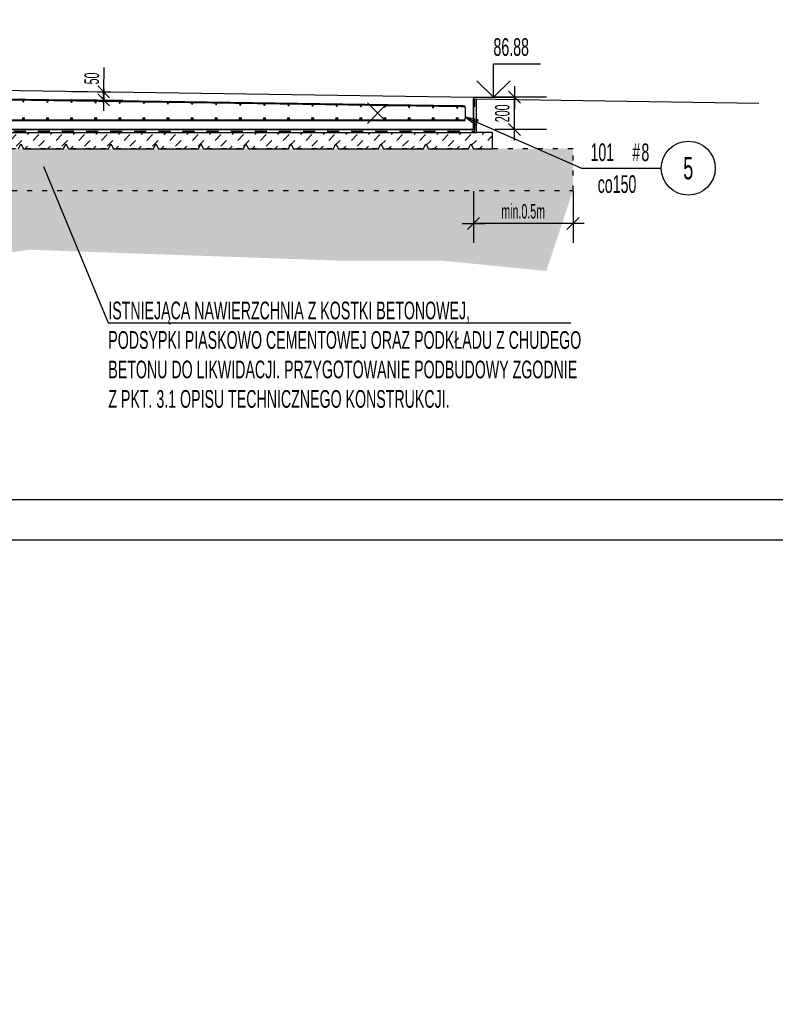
# Model space of a CAD drawing. Header units: millimetres. Extents: x 111214 to 141862, y 72904 to 96791.
# Tile 5 of 11: x 126841 to 131543, y 72904 to 79027. Entities that reach past the tile are written whole.
import ezdxf
from ezdxf import colors
from ezdxf.entities.mleader import LeaderData, LeaderLine
from ezdxf.enums import TextEntityAlignment as Align
from ezdxf.math import Vec2, Vec3

# ---------------------------------------------------------------- set-up
doc = ezdxf.new("R2010")
doc.units = ezdxf.units.MM
doc.header["$LTSCALE"] = 500
doc.header["$MEASUREMENT"] = 0
doc.linetypes.add('DEMO2', pattern=[0.1875, 0.0625, -0.125])
doc.linetypes.add('IZD', pattern=[0.3, 0.15, -0.15])
for name, color, linetype in [('BA_iwc', 1, 'Continuous'), ('BA_iwp', 3, 'IZD'), ('BA_kot', 7, 'Continuous'), ('BA_odn', 1, 'Continuous'), ('BA_prs', 2, 'Continuous'), ('BA_ram', 2, 'Continuous'), ('BA_szr', 1, 'Continuous'), ('BA_wis', 2, 'Continuous'), ('BA_wym', 1, 'Continuous'), ('BZ_odn', 1, 'Continuous'), ('BZ_opi2', 4, 'Continuous'), ('BZ_opi4', 53, 'Continuous'), ('BZ_P_prz', 4, 'Continuous'), ('BZ_P_wid', 3, 'Continuous'), ('BZ_sym', 7, 'Continuous'), ('K_obrys stropu', 152, 'Continuous')]:
    doc.layers.add(name, color=color, linetype=linetype)
doc.styles.add('BIKTBG', font='txt', dxfattribs={"width": 0.85})
doc.styles.add('BIKTS', font='bikromsw.shx', dxfattribs={"width": 0.6})
doc.styles.add('BIKWYM', font='bikromsw.shx', dxfattribs={"width": 0.55})
doc.dimstyles.new('BA_KR_50_mm', dxfattribs={"dimscale": 5, "dimtxt": 18, "dimasz": 1.2, "dimexe": 24, "dimexo": 0, "dimgap": 6, "dimtad": 1, "dimdec": 1, "dimrnd": 0.5, "dimzin": 9, "dimdsep": 46, "dimtxsty": 'BIKWYM', "dimblk": 'WYM-KR', "dimcen": 0, "dimdle": 20, "dimclrd": 256, "dimclre": 256, "dimclrt": 7, "dimadec": 0, "dimazin": 0, "dimtfac": 0.033333, "dimtdec": 1, "dimtmove": 0, "dimatfit": 3, "dimldrblk": 'WYM-KR', "dimfxl": 1, "dimtvp": 0.8, "dimtolj": 1, "dimarcsym": 0})
doc.dimstyles.new('BA_ST_50_mm', dxfattribs={"dimscale": 5, "dimtxt": 18, "dimasz": 1.2, "dimexe": 24, "dimexo": 0, "dimgap": 0, "dimtad": 0, "dimdec": 1, "dimrnd": 0.5, "dimdsep": 46, "dimtxsty": 'BIKWYM', "dimblk": 'WYM-ST', "dimcen": 0, "dimdle": 20, "dimclrd": 256, "dimclre": 256, "dimclrt": 7, "dimadec": 0, "dimazin": 0, "dimtfac": 0.033333, "dimtdec": 1, "dimtix": 1, "dimtmove": 2, "dimatfit": 3, "dimldrblk": 'WYM-ST', "dimfxl": 1, "dimtvp": 0.8, "dimtolj": 1, "dimtzin": 0, "dimarcsym": 0})

# ---------------------------------------------------------------- blocks, each defined once
blk = doc.blocks.new('*U6609')
at = {"layer": 'BA_ram', "color": 1}
blk.add_lwpolyline([(0, 0), (0, 420), (594, 420), (594, 0)], close=True, dxfattribs=at)
at = {"layer": 'BA_ram'}
blk.add_lwpolyline([(20, 5), (20, 415), (589, 415), (589, 5)], close=True, dxfattribs=at)
for tag, height, p in [('TYTUL', 10, (21.33, -10.84)), ('SKALA', 5, (47.88, -22.75)), ('JEDNOSTKA', 5, (56.5, -30.22))]:
    blk.add_attdef(tag, text='', height=height).set_placement(p, align=Align.MIDDLE_LEFT)
blk = doc.blocks.new('WYM-KR')
at = {"linetype": 'ByBlock'}
blk.add_line((11.52, 0), (-11.52, 0), dxfattribs=at)
at = {"color": 7, "linetype": 'ByBlock'}
blk.add_line((6.24, 6.24), (-6.24, -6.24), dxfattribs=at)
blk = doc.blocks.new('*D6632')
at = {"layer": 'BA_wym', "lineweight": -2}
for p, q in [((130119.2, 78544.6), (129799.2, 78544.6)), ((129919.2, 78350.7), (129919.2, 78538.6)), ((130119.2, 78344.7), (129799.2, 78344.7))]:
    blk.add_line(p, q, dxfattribs=at)
at = {"layer": 'Defpoints', "color": 0}
for p in [(129919.2, 78544.6), (130119.2, 78544.6), (130119.2, 78344.7)]:
    blk.add_point(p, dxfattribs=at)
at = {"layer": 'BA_wym', "linetype": 'ByBlock', "lineweight": -2, "xscale": 6, "yscale": 6, "zscale": 6}
for p, rotation in [((129919.2, 78544.6), 90), ((129919.2, 78344.7), 270)]:
    blk.add_blockref('WYM-KR', p, dxfattribs=dict(at, rotation=rotation))
at = {"layer": 'BA_wym', "color": 7, "insert": (129844.2, 78444.7), "char_height": 90, "attachment_point": 5, "rotation": 90, "style": 'BIKWYM'}
blk.add_mtext('\\A1;200', dxfattribs=at)
blk = doc.blocks.new('*U6637')
for p, q in [((0, 4.17), (5.85, 4.17)), ((0, 0), (0, 4.17))]:
    blk.add_line(p, q)
at = {"color": 1}
blk.add_line((-2.5, 0), (2.5, 0), dxfattribs=at)
blk.add_lwpolyline([(-2.06, 2.06), (0, 0), (2.06, 2.06)])
at = {"style": 'BIKTS', "width": 0.8}
blk.add_attdef('POZIOM', text='', height=2.5, dxfattribs=at).set_placement((0, 6.25), align=Align.MIDDLE_LEFT)
blk = doc.blocks.new('_None')
blk = doc.blocks.new('PRET3')
blk.add_hatch(color=0).paths.add_polyline_path([(0.5, 0, 1), (-0.5, 0, 1)])
at = {"color": 0}
blk.add_circle((0, 0), 0.5, dxfattribs=at)
blk = doc.blocks.new('BIK_ZB_1kpr_R')
blk.add_line((0, 0), (1, 1))
blk = doc.blocks.new('BIK_ZB_1kpr_L')
blk.add_line((0, 0), (-1, 1))
blk = doc.blocks.new('WYM-ST')
blk.add_hatch(color=256).paths.add_polyline_path([(-13, 2.9), (0, 0), (-13, -2.9)])
blk.add_lwpolyline([(0, 0), (-13, 2.9), (-13, -2.9), (0, 0)])
blk = doc.blocks.new('bik_BlkOpPretU', base_point=(130337.5, 78103.8))
blk = doc.blocks.new('*D6729')
at = {"layer": 'BA_wym', "lineweight": -2}
for p, q in [((129663.8, 77960), (129663.8, 77640)), ((130283.8, 77960), (130283.8, 77640)), ((130277.8, 77760), (129669.8, 77760))]:
    blk.add_line(p, q, dxfattribs=at)
at = {"layer": 'Defpoints', "color": 0}
for p in [(129663.8, 77960), (130283.8, 77960), (129663.8, 77760)]:
    blk.add_point(p, dxfattribs=at)
at = {"layer": 'BA_wym', "linetype": 'ByBlock', "lineweight": -2, "xscale": 6, "yscale": 6, "zscale": 6, "rotation": 180}
blk.add_blockref('WYM-KR', (129663.8, 77760), dxfattribs=at)
at = {"layer": 'BA_wym', "linetype": 'ByBlock', "lineweight": -2, "xscale": 6, "yscale": 6, "zscale": 6}
blk.add_blockref('WYM-KR', (130283.8, 77760), dxfattribs=at)
at = {"layer": 'BA_wym', "color": 7, "insert": (129973.8, 77835), "char_height": 90, "attachment_point": 5, "style": 'BIKWYM'}
blk.add_mtext('\\A1;\\A1;min.0.5m', dxfattribs=at)
blk = doc.blocks.new('*D6733')
at = {"layer": 'BA_wym', "lineweight": -2}
for p, q in [((127363.9, 78584.5), (127366, 78730.6)), ((127163.8, 78581.5), (127483.8, 78576.8)), ((127363.1, 78528.5), (127363.8, 78578.5)), ((127163.1, 78531.5), (127483, 78526.8)), ((127363, 78522.5), (127362.9, 78516.5))]:
    blk.add_line(p, q, dxfattribs=at)
at = {"layer": 'Defpoints', "color": 0}
for p in [(127163.8, 78581.5), (127363.8, 78578.5), (127163.1, 78531.5)]:
    blk.add_point(p, dxfattribs=at)
at = {"layer": 'BA_wym', "linetype": 'ByBlock', "lineweight": -2, "xscale": 6, "yscale": 6, "zscale": 6}
for p, rotation in [((127363.8, 78578.5), 269.1559032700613), ((127363.1, 78528.5), 89.15590327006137)]:
    blk.add_blockref('WYM-KR', p, dxfattribs=dict(at, rotation=rotation))
at = {"layer": 'BA_wym', "color": 7, "insert": (127290, 78661.7), "char_height": 90, "attachment_point": 5, "rotation": 89.1559, "style": 'BIKWYM'}
blk.add_mtext('\\A1;50', dxfattribs=at)

msp = doc.modelspace()

# ---------------------------------------------------------------- hatches: boundary and pattern name
at = {"layer": 'BA_szr', "transparency": 33554687}
h = msp.add_hatch(dxfattribs=at)
h.set_pattern_fill('bik_beton', color=256, scale=500, angle=45, pattern_type=2)
h.set_pattern_definition([(45, (0, 0), (-35.355339, 35.355339), [50, -50])])
h.paths.add_polyline_path([(114643.82, 78324.58), (114543.82, 78324.58), (114543.82, 78224.58), (114793.82, 78224.58), (114808.82, 78254.58), (114823.82, 78224.58), (115073.82, 78224.58), (115088.82, 78254.58), (115103.82, 78224.58), (115353.82, 78224.58), (115368.82, 78254.58), (115383.82, 78224.58), (115633.82, 78224.58), (115648.82, 78254.58), (115663.82, 78224.58), (115913.82, 78224.58), (115928.82, 78254.58), (115943.82, 78224.58), (116193.82, 78224.58), (116208.82, 78254.58), (116223.82, 78224.58), (116473.82, 78224.58), (116488.82, 78254.58), (116503.82, 78224.58), (116753.82, 78224.58), (116768.82, 78254.58), (116783.82, 78224.58), (117033.82, 78224.58), (117048.82, 78254.58), (117063.82, 78224.58), (117313.82, 78224.58), (117328.82, 78254.58), (117343.82, 78224.58), (117593.82, 78224.58), (117608.82, 78254.58), (117623.82, 78224.58), (117873.82, 78224.58), (117888.82, 78254.58), (117903.82, 78224.58), (118153.82, 78224.58), (118168.82, 78254.58), (118183.82, 78224.58), (118433.82, 78224.58), (118448.82, 78254.58), (118463.82, 78224.58), (118713.82, 78224.58), (118728.82, 78254.58), (118743.82, 78224.58), (118993.82, 78224.58), (119008.82, 78254.58), (119023.82, 78224.58), (119273.82, 78224.58), (119288.82, 78254.58), (119303.82, 78224.58), (119553.82, 78224.58), (119568.82, 78254.58), (119583.82, 78224.58), (119833.82, 78224.58), (119848.82, 78254.58), (119863.82, 78224.58), (120113.82, 78224.58), (120128.82, 78254.58), (120143.82, 78224.58), (120393.82, 78224.58), (120408.82, 78254.58), (120423.82, 78224.58), (120673.82, 78224.58), (120688.82, 78254.58), (120703.82, 78224.58), (120953.82, 78224.58), (120968.82, 78254.58), (120983.82, 78224.58), (121233.82, 78224.58), (121248.82, 78254.58), (121263.82, 78224.58), (121513.82, 78224.58), (121528.82, 78254.58), (121543.82, 78224.58), (121793.82, 78224.58), (121808.82, 78254.58), (121823.82, 78224.58), (122073.82, 78224.58), (122088.82, 78254.58), (122103.82, 78224.58), (122353.82, 78224.58), (122368.82, 78254.58), (122383.82, 78224.58), (122633.82, 78224.58), (122648.82, 78254.58), (122663.82, 78224.58), (122913.82, 78224.58), (122928.82, 78254.58), (122943.82, 78224.58), (123193.82, 78224.58), (123208.82, 78254.58), (123223.82, 78224.58), (123473.82, 78224.58), (123488.82, 78254.58), (123503.82, 78224.58), (123753.82, 78224.58), (123768.82, 78254.58), (123783.82, 78224.58), (124033.82, 78224.58), (124048.82, 78254.58), (124063.82, 78224.58), (124313.82, 78224.58), (124328.82, 78254.58), (124343.82, 78224.58), (124593.82, 78224.58), (124608.82, 78254.58), (124623.82, 78224.58), (124873.82, 78224.58), (124888.82, 78254.58), (124903.82, 78224.58), (125153.82, 78224.58), (125168.82, 78254.58), (125183.82, 78224.58), (125433.82, 78224.58), (125448.82, 78254.58), (125463.82, 78224.58), (125713.82, 78224.58), (125728.82, 78254.58), (125743.82, 78224.58), (125993.82, 78224.58), (126008.82, 78254.58), (126023.82, 78224.58), (126273.82, 78224.58), (126288.82, 78254.58), (126303.82, 78224.58), (126553.82, 78224.58), (126568.82, 78254.58), (126583.82, 78224.58), (126833.82, 78224.58), (126848.82, 78254.58), (126863.82, 78224.58), (127113.82, 78224.58), (127128.82, 78254.58), (127143.82, 78224.58), (127393.82, 78224.58), (127408.82, 78254.58), (127423.82, 78224.58), (127673.82, 78224.58), (127688.82, 78254.58), (127703.82, 78224.58), (127953.82, 78224.58), (127968.82, 78254.58), (127983.82, 78224.58), (128233.82, 78224.58), (128248.82, 78254.58), (128263.82, 78224.58), (128513.82, 78224.58), (128528.82, 78254.58), (128543.82, 78224.58), (128793.82, 78224.58), (128808.82, 78254.58), (128823.82, 78224.58), (129073.82, 78224.58), (129088.82, 78254.58), (129103.82, 78224.58), (129353.82, 78224.58), (129368.82, 78254.58), (129383.82, 78224.58), (129633.82, 78224.58), (129648.82, 78254.58), (129663.82, 78224.58), (129783.82, 78224.58), (129783.82, 78324.58), (129683.82, 78324.63)])
h.paths.add_polyline_path([(129683.82, 78324.63), (123485.87, 78324.61), (123485.87, 78248.68), (123488.82, 78254.58), (123503.82, 78224.58), (123753.82, 78224.58), (123768.82, 78254.58), (123783.82, 78224.58), (124033.82, 78224.58), (124048.82, 78254.58), (124063.82, 78224.58), (124313.82, 78224.58), (124328.82, 78254.58), (124343.82, 78224.58), (124593.82, 78224.58), (124608.82, 78254.58), (124623.82, 78224.58), (124873.82, 78224.58), (124888.82, 78254.58), (124903.82, 78224.58), (125153.82, 78224.58), (125168.82, 78254.58), (125183.82, 78224.58), (125433.82, 78224.58), (125448.82, 78254.58), (125463.82, 78224.58), (125713.82, 78224.58), (125728.82, 78254.58), (125743.82, 78224.58), (125993.82, 78224.58), (126008.82, 78254.58), (126023.82, 78224.58), (126273.82, 78224.58), (126288.82, 78254.58), (126303.82, 78224.58), (126553.82, 78224.58), (126568.82, 78254.58), (126583.82, 78224.58), (126833.82, 78224.58), (126848.82, 78254.58), (126863.82, 78224.58), (127113.82, 78224.58), (127128.82, 78254.58), (127143.82, 78224.58), (127393.82, 78224.58), (127408.82, 78254.58), (127423.82, 78224.58), (127673.82, 78224.58), (127688.82, 78254.58), (127703.82, 78224.58), (127953.82, 78224.58), (127968.82, 78254.58), (127983.82, 78224.58), (128233.82, 78224.58), (128248.82, 78254.58), (128263.82, 78224.58), (128513.82, 78224.58), (128528.82, 78254.58), (128543.82, 78224.58), (128793.82, 78224.58), (128808.82, 78254.58), (128823.82, 78224.58), (129073.82, 78224.58), (129088.82, 78254.58), (129103.82, 78224.58), (129353.82, 78224.58), (129368.82, 78254.58), (129383.82, 78224.58), (129633.82, 78224.58), (129648.82, 78254.58), (129663.82, 78224.58), (129783.82, 78224.58), (129783.82, 78324.58), (129683.82, 78324.58)], is_closed=False)
h.paths.add_polyline_path([(123485.87, 78248.68), (123485.87, 78324.61), (121630.39, 78324.61), (121610.33, 78324.61), (121610.33, 78224.58), (121793.82, 78224.58), (121808.82, 78254.58), (121823.82, 78224.58), (122073.82, 78224.58), (122088.82, 78254.58), (122103.82, 78224.58), (122353.82, 78224.58), (122368.82, 78254.58), (122383.82, 78224.58), (122633.82, 78224.58), (122648.82, 78254.58), (122663.82, 78224.58), (122913.82, 78224.58), (122928.82, 78254.58), (122943.82, 78224.58), (123193.82, 78224.58), (123208.82, 78254.58), (123223.82, 78224.58), (123473.82, 78224.58)], flags=16)
h = msp.add_hatch(dxfattribs=at)
h.set_pattern_fill('bik_beton', color=256, scale=500, angle=45, pattern_type=2)
h.set_pattern_definition([(45, (0, 0), (-35.355339, 35.355339), [50, -50])])
h.paths.add_polyline_path([(123753.82, 78224.58), (123768.82, 78254.58), (123783.82, 78224.58), (124033.82, 78224.58), (124048.82, 78254.58), (124063.82, 78224.58), (124313.82, 78224.58), (124328.82, 78254.58), (124343.82, 78224.58), (124593.82, 78224.58), (124608.82, 78254.58), (124623.82, 78224.58), (124873.82, 78224.58), (124888.82, 78254.58), (124903.82, 78224.58), (125153.82, 78224.58), (125168.82, 78254.58), (125183.82, 78224.58), (125433.82, 78224.58), (125448.82, 78254.58), (125463.82, 78224.58), (125713.82, 78224.58), (125728.82, 78254.58), (125743.82, 78224.58), (125993.82, 78224.58), (126008.82, 78254.58), (126023.82, 78224.58), (126273.82, 78224.58), (126288.82, 78254.58), (126303.82, 78224.58), (126553.82, 78224.58), (126568.82, 78254.58), (126583.82, 78224.58), (126833.82, 78224.58), (126848.82, 78254.58), (126863.82, 78224.58), (127113.82, 78224.58), (127128.82, 78254.58), (127143.82, 78224.58), (127393.82, 78224.58), (127408.82, 78254.58), (127423.82, 78224.58), (127673.82, 78224.58), (127688.82, 78254.58), (127703.82, 78224.58), (127953.82, 78224.58), (127968.82, 78254.58), (127983.82, 78224.58), (128233.82, 78224.58), (128248.82, 78254.58), (128263.82, 78224.58), (128513.82, 78224.58), (128528.82, 78254.58), (128543.82, 78224.58), (128793.82, 78224.58), (128808.82, 78254.58), (128823.82, 78224.58), (129073.82, 78224.58), (129088.82, 78254.58), (129103.82, 78224.58), (129353.82, 78224.58), (129368.82, 78254.58), (129383.82, 78224.58), (129633.82, 78224.58), (129648.82, 78254.58), (129663.82, 78224.58), (129783.82, 78224.58), (129783.82, 78324.58), (129683.82, 78324.63), (123485.87, 78324.61), (123485.87, 78248.68), (123488.82, 78254.58), (123503.82, 78224.58), (123753.82, 78224.58)], is_closed=False)
h = msp.add_hatch(dxfattribs=at)
h.set_pattern_fill('bik_grunt_pospolka', color=256, scale=10, pattern_type=2)
h.set_pattern_definition([(50, (0, 0), (215.1785, -18.82537), [22.5, -247.5]), (355, (0, 0), (-41.62544, 225.6576), [18, -198]), (100.451, (17.93, -1.57), (173.55417, 206.83103), [19.1221, -210.343]), (46.1842, (0, 60), (320.1723, -49.65535), [33.75, -371.25]), (96.6356, (26.68, 55.86), (280.3993, 292.235), [28.6831, -315.514]), (351.184, (0, 60), (280.3992, 292.2351), [27, -297]), (21, (30, 45), (179.07263, -120.78564), [22.5, -247.5]), (326, (30, 45), (72.99454, 217.545), [18, -198]), (71.4514, (44.92, 34.93), (252.0669, 96.75952), [19.1221, -210.343]), (37.5, (0, 0), (3.647957, 99.868156), [0, -195.6, 0, -201, 0, -198.75]), (7.5, (0, 0), (78.92086, 118.32351), [0, -114.6, 0, -191.1, 0, -75.75]), (-32.5, (-66.9, 0), (160.14673, -6.76646), [0, -75, 0, -234, 0, -310.5]), (-42.5, (-96.9, 0), (174.95585, 30.0315), [0, -97.5, 0, -155.4, 0, -220.5])])
h.paths.add_polyline_path([(114043.82, 77964.66), (130283.82, 77964.66), (130283.82, 78224.58), (114043.82, 78224.58)])
h = msp.add_hatch(dxfattribs=at)
h.set_pattern_fill('bik_grunt_piasek', color=256, scale=10, pattern_type=2)
h.set_pattern_definition([(37.5, (0, -259.92), (-1.87578, 57.802867), [0, -45.6, 0, -51, 0, -48.8]), (7.5, (0, -259.92), (53.10452, 84.655773), [0, -24.6, 0, -41.1, 0, -15.8]), (327.5, (-37, -259.92), (93.422569, 0.170846), [0, -15, 0, -54, 0, -70.5]), (317.5, (-37, -259.92), (90.182324, 26.33162), [0, -7.5, 0, -35.4, 0, -40.5])])
h.paths.add_polyline_path([(129783.82, 77964.66), (129663.82, 77964.66), (129648.82, 77994.66), (129633.82, 77964.66), (129383.82, 77964.66), (129368.82, 77994.66), (129353.82, 77964.66), (129103.82, 77964.66), (129088.82, 77994.66), (129073.82, 77964.66), (128823.82, 77964.66), (128808.82, 77994.66), (128793.82, 77964.66), (128543.82, 77964.66), (128528.82, 77994.66), (128513.82, 77964.66), (128263.82, 77964.66), (128248.82, 77994.66), (128233.82, 77964.66), (127983.82, 77964.66), (127968.82, 77994.66), (127953.82, 77964.66), (127703.82, 77964.66), (127688.82, 77994.66), (127673.82, 77964.66), (127423.82, 77964.66), (127408.82, 77994.66), (127393.82, 77964.66), (127143.82, 77964.66), (127128.82, 77994.66), (127113.82, 77964.66), (126863.82, 77964.66), (126848.82, 77994.66), (126833.82, 77964.66), (126583.82, 77964.66), (126568.82, 77994.66), (126553.82, 77964.66), (126303.82, 77964.66), (126288.82, 77994.66), (126273.82, 77964.66), (126023.82, 77964.66), (126008.82, 77994.66), (125993.82, 77964.66), (125743.82, 77964.66), (125728.82, 77994.66), (125713.82, 77964.66), (125463.82, 77964.66), (125448.82, 77994.66), (125433.82, 77964.66), (125183.82, 77964.66), (125168.82, 77994.66), (125153.82, 77964.66), (124903.82, 77964.66), (124888.82, 77994.66), (124873.82, 77964.66), (124623.82, 77964.66), (124608.82, 77994.66), (124593.82, 77964.66), (124343.82, 77964.66), (124328.82, 77994.66), (124313.82, 77964.66), (124063.82, 77964.66), (124048.82, 77994.66), (124033.82, 77964.66), (123783.82, 77964.66), (123768.82, 77994.66), (123753.82, 77964.66), (123503.82, 77964.66), (123488.82, 77994.66), (123485.87, 77988.76), (123485.87, 77566.78), (124688.38, 77495.08), (126298.49, 77514.68), (126902.28, 77596.36), (128812.83, 77529.27), (129466.21, 77528.83), (130117.55, 77464.66), (130283.82, 77964.66)])
h.paths.add_polyline_path([(123485.87, 77566.78), (123485.87, 77988.76), (123473.82, 77964.66), (123223.82, 77964.66), (123208.82, 77994.66), (123193.82, 77964.66), (122943.82, 77964.66), (122928.82, 77994.66), (122913.82, 77964.66), (122663.82, 77964.66), (122648.82, 77994.66), (122633.82, 77964.66), (122383.82, 77964.66), (122368.82, 77994.66), (122353.82, 77964.66), (122103.82, 77964.66), (122088.82, 77994.66), (122073.82, 77964.66), (121823.82, 77964.66), (121808.82, 77994.66), (121793.82, 77964.66), (121610.33, 77964.66), (121543.82, 77964.66), (121528.82, 77994.66), (121513.82, 77964.66), (121263.82, 77964.66), (121248.82, 77994.66), (121233.82, 77964.66), (120983.82, 77964.66), (120968.82, 77994.66), (120953.82, 77964.66), (120703.82, 77964.66), (120688.82, 77994.66), (120673.82, 77964.66), (120423.82, 77964.66), (120408.82, 77994.66), (120393.82, 77964.66), (120143.82, 77964.66), (120128.82, 77994.66), (120113.82, 77964.66), (119863.82, 77964.66), (119848.82, 77994.66), (119833.82, 77964.66), (119583.82, 77964.66), (119568.82, 77994.66), (119553.82, 77964.66), (119303.82, 77964.66), (119288.82, 77994.66), (119273.82, 77964.66), (119023.82, 77964.66), (119008.82, 77994.66), (118993.82, 77964.66), (118743.82, 77964.66), (118728.82, 77994.66), (118713.82, 77964.66), (118463.82, 77964.66), (118448.82, 77994.66), (118433.82, 77964.66), (118183.82, 77964.66), (118168.82, 77994.66), (118153.82, 77964.66), (117903.82, 77964.66), (117888.82, 77994.66), (117873.82, 77964.66), (117623.82, 77964.66), (117608.82, 77994.66), (117593.82, 77964.66), (117343.82, 77964.66), (117328.82, 77994.66), (117313.82, 77964.66), (117063.82, 77964.66), (117048.82, 77994.66), (117033.82, 77964.66), (116783.82, 77964.66), (116768.82, 77994.66), (116753.82, 77964.66), (116503.82, 77964.66), (116488.82, 77994.66), (116473.82, 77964.66), (116223.82, 77964.66), (116208.82, 77994.66), (116193.82, 77964.66), (115943.82, 77964.66), (115928.82, 77994.66), (115913.82, 77964.66), (115663.82, 77964.66), (115648.82, 77994.66), (115633.82, 77964.66), (115383.82, 77964.66), (115368.82, 77994.66), (115353.82, 77964.66), (115103.82, 77964.66), (115088.82, 77994.66), (115073.82, 77964.66), (114823.82, 77964.66), (114808.82, 77994.66), (114793.82, 77964.66), (114543.82, 77964.66), (114043.82, 77964.66), (114154.66, 77664.66), (115269.83, 77680.95), (116722.42, 77628.44), (118529.67, 77602.09), (120782.7, 77733.45), (121560.36, 77685.15), (122999.52, 77595.77)])

# ---------------------------------------------------------------- linework, layer by layer
at = {"layer": 'BA_iwc'}
for p, q in [((129663.82, 78344.63), (129663.82, 78534.63)), ((129683.82, 78324.63), (129683.82, 78534.63)), ((114643.82, 78324.58), (129683.82, 78324.63)), ((114663.82, 78344.58), (129663.82, 78344.63))]:
    msp.add_line(p, q, dxfattribs=at)
at = {"layer": 'BA_iwp'}
for p, q in [((129673.82, 78334.63), (129673.82, 78534.63)), ((114653.82, 78334.58), (129673.82, 78334.63))]:
    msp.add_line(p, q, dxfattribs=at)
at = {"layer": 'BA_prs'}
msp.add_lwpolyline([(126833.82, 78224.58), (126848.82, 78254.58), (126863.82, 78224.58), (127113.82, 78224.58), (127128.82, 78254.58), (127143.82, 78224.58), (127393.82, 78224.58), (127408.82, 78254.58), (127423.82, 78224.58), (127673.82, 78224.58), (127688.82, 78254.58), (127703.82, 78224.58), (127953.82, 78224.58), (127968.82, 78254.58), (127983.82, 78224.58), (128233.82, 78224.58), (128248.82, 78254.58), (128263.82, 78224.58), (128513.82, 78224.58), (128528.82, 78254.58), (128543.82, 78224.58), (128793.82, 78224.58), (128808.82, 78254.58), (128823.82, 78224.58), (129073.82, 78224.58), (129088.82, 78254.58), (129103.82, 78224.58), (129353.82, 78224.58), (129368.82, 78254.58), (129383.82, 78224.58), (129633.82, 78224.58), (129648.82, 78254.58), (129663.82, 78224.58), (129783.82, 78224.58), (129783.82, 78324.58), (129683.82, 78324.58)], dxfattribs=at)
at = {"layer": 'BA_szr', "linetype": 'DEMO2'}
msp.add_lwpolyline([(114043.82, 77964.66), (130283.82, 77964.66), (130283.82, 78224.58), (114043.82, 78224.58)], close=True, dxfattribs=at)
at = {"layer": 'BA_wis'}
msp.add_lwpolyline([(129663.82, 78534.63), (131439.48, 78508)], dxfattribs=at)
at = {"layer": 'BZ_odn', "color": 252}
msp.add_circle((131000.88, 78103.79), 168, dxfattribs=at)
at = {"layer": 'BZ_P_wid', "const_width": 12}
for points in [[(125614.25, 78547.54), (129613.82, 78488.69)], [(125613.82, 78400.58), (129613.82, 78400.58)]]:
    msp.add_lwpolyline(points, dxfattribs=at)
at = {"layer": 'BZ_P_wid', "const_width": 8}
msp.add_lwpolyline([(129114.6, 78492.54), (129594.6, 78492.54, -0.4142136), (129614.6, 78472.54), (129614.6, 78420.58, -0.4142136), (129594.6, 78400.58), (129114.6, 78400.58)], format="xyb", dxfattribs=at)
at = {"layer": 'K_obrys stropu'}
for p, q in [((122163.82, 78655.13), (129663.81, 78544.63)), ((129663.81, 78544.63), (129663.82, 78344.63)), ((129663.82, 78344.63), (114663.82, 78344.58))]:
    msp.add_line(p, q, dxfattribs=at)

# ---------------------------------------------------------------- block references
ref = msp.add_blockref('bik_BlkOpPretU', (130337.45, 78103.79))
ref.add_attrib('NUMER', '5', dxfattribs={"layer": 'BZ_opi2', "height": 140, "style": 'BIKTBG', "width": 0.6}).set_placement((131000.88, 78103.79), align=Align.MIDDLE_CENTER)
ref.add_attrib('SZTUK', '101', (130392.45, 78147.79), dxfattribs={"layer": 'BZ_opi4', "height": 110, "style": 'BIKTS', "width": 0.6})
ref.add_attrib('PRZEKROJ', '8', (130709.31, 78147.79), dxfattribs={"layer": 'BZ_opi4', "height": 110, "style": 'BIKTS', "width": 0.6})
ref.add_attrib('UWAGA', 'co150', (130437.45, 77949.79), dxfattribs={"layer": 'BZ_opi4', "height": 110, "style": 'BIKTS', "width": 0.6})
ref.add_attrib('PRZEDR_FI', '#', (130652.74, 78147.79), dxfattribs={"layer": 'BZ_opi4', "height": 110, "style": 'BIKTS', "width": 0.6})
at = {"layer": 'BA_kot'}
ref = msp.add_blockref('*U6637', (129788.81, 78544.63), dxfattribs=dict(at, xscale=50, yscale=50, zscale=50))
ref.add_attrib('POZIOM', '86.88', dxfattribs={"layer": '0', "height": 110, "style": 'BIKTS', "width": 0.6}).set_placement((129788.81, 78857.13), align=Align.MIDDLE_LEFT)
at = {"layer": 'BA_ram', "xscale": 50, "yscale": 50, "zscale": 50}
msp.add_blockref('*U6609', (111213.62, 75790.71), dxfattribs=at)
at = {"layer": 'BZ_P_prz'}
for p, xscale, yscale, zscale in [((126863.59, 78521.12), -8, 8, 8), ((127013.57, 78518.91), -8, 8, 8), ((127163.56, 78516.7), -8, 8, 8), ((127313.54, 78514.49), -8, 8, 8), ((127463.52, 78512.28), -8, 8, 8), ((127613.51, 78510.07), -8, 8, 8), ((127763.49, 78507.85), -8, 8, 8), ((127913.48, 78505.64), -8, 8, 8), ((128063.46, 78503.43), -8, 8, 8), ((128213.44, 78501.22), -8, 8, 8), ((128363.43, 78499.01), -8, 8, 8), ((128513.41, 78496.8), -8, 8, 8), ((128663.39, 78494.59), -8, 8, 8), ((128813.38, 78492.38), -8, 8, 8), ((128963.36, 78490.17), -8, 8, 8), ((129113.34, 78487.96), -8, 8, 8), ((129263.33, 78485.75), -8, 8, 8), ((129413.31, 78483.54), -8, 8, 8), ((129563.3, 78481.33), -8, 8, 8), ((126863.82, 78412.58), 12, 12, 12), ((127013.82, 78412.58), 12, 12, 12), ((127163.82, 78412.58), 12, 12, 12), ((127313.82, 78412.58), 12, 12, 12), ((127463.82, 78412.58), 12, 12, 12), ((127613.82, 78412.58), 12, 12, 12), ((127763.82, 78412.58), 12, 12, 12), ((127913.82, 78412.58), 12, 12, 12), ((128063.82, 78412.58), 12, 12, 12), ((128213.82, 78412.58), 12, 12, 12), ((128363.82, 78412.58), 12, 12, 12), ((128513.82, 78412.58), 12, 12, 12), ((128663.82, 78412.58), 12, 12, 12), ((128813.82, 78412.58), 12, 12, 12), ((128963.82, 78412.58), 12, 12, 12), ((129113.82, 78412.58), 12, 12, 12), ((129263.82, 78412.58), 12, 12, 12), ((129413.82, 78412.58), 12, 12, 12), ((129563.82, 78412.58), 12, 12, 12)]:
    msp.add_blockref('PRET3', p, dxfattribs=dict(at, xscale=xscale, yscale=yscale, zscale=zscale))
at = {"layer": 'BZ_sym', "color": 1, "xscale": 110, "yscale": 110, "zscale": 110}
msp.add_blockref('BIK_ZB_1kpr_L', (129114.6, 78400.58), dxfattribs=at)
at = {"layer": 'BZ_sym', "color": 1, "xscale": 110, "yscale": 110, "zscale": 110, "rotation": 180}
msp.add_blockref('BIK_ZB_1kpr_R', (129114.6, 78492.54), dxfattribs=at)

# ---------------------------------------------------------------- dimensions: what is measured, and where the dimension line sits
at = {"layer": 'BA_wym'}
for base, p1, p2, angle, picture, middle in [((127363.79, 78578.52), (127163.08, 78531.49), (127163.81, 78581.47), 89.155903, '*D6733', (127290.01, 78661.69)), ((129919.23, 78544.63), (130119.23, 78344.74), (130119.23, 78544.63), 90, '*D6632', (129844.23, 78444.69))]:
    dim = msp.add_linear_dim(base=base, p1=p1, p2=p2, angle=angle, dimstyle='BA_KR_50_mm', override={"dimdec": 0, "dimrnd": 1, "dimatfit": 1}, dxfattribs=at)
    dim.commit()
    dim.dimension.update_dxf_attribs({"geometry": picture, "text_midpoint": middle})
dim = msp.add_linear_dim(base=(129663.82, 77759.96), p1=(130283.82, 77959.96), p2=(129663.82, 77959.96), text='\\A1;min.0.5m', dimstyle='BA_KR_50_mm', override={"dimdec": 0, "dimrnd": 1, "dimtxsty": 'BIKWYM', "dimatfit": 1}, dxfattribs=at)
dim.commit()
dim.dimension.update_dxf_attribs({"geometry": '*D6729', "text_midpoint": (129973.82, 77834.96)})

# ---------------------------------------------------------------- leaders
at = {"layer": 'BA_odn'}
ml = msp.add_multileader_mtext('Standard', dxfattribs=at)
ml.set_content('ISTNIEJĄCA NAWIERZCHNIA Z KOSTKI BETONOWEJ, \\PPODSYPKI PIASKOWO CEMENTOWEJ ORAZ PODKŁADU Z CHUDEGO\\PBETONU DO LIKWIDACJI. PRZYGOTOWANIE PODBUDOWY ZGODNIE\\PZ PKT. 3.1 OPISU TECHNICZNEGO KONSTRUKCJI.', color=2, style='BIKTS')
ml.set_leader_properties(linetype='ByLayer', lineweight=-3)
ml.set_arrow_properties(name='NONE')
ml.build(insert=Vec2(0, 0))
ml.multileader.update_dxf_attribs({"text_left_attachment_type": 6, "text_right_attachment_type": 6, "dogleg_length": 0, "arrow_head_size": 8.33})
ctx = ml.context
ctx.base_point, ctx.char_height, ctx.arrow_head_size, ctx.landing_gap_size, ctx.plane_origin = Vec3(127392.43, 77141.85), 110, 8.33, 0.09, Vec3(126973.96, 78333.58)
ctx.left_attachment, ctx.right_attachment = 6, 6
notes = []
notes.append((ctx, [(0, (1, 1, 0), (127392.43, 77141.85), (1, 0), 0, [(0, [(126989.37, 78113.69)], 0, [])])]))
ctx.mtext.insert, ctx.mtext.flow_direction = Vec3(127392.52, 77273.85), 5
at = {"layer": 'BZ_odn', "color": 252}
msp.add_leader([(129614.6, 78420.58), (130337.45, 78103.79), (130832.88, 78103.79)], dimstyle='BA_ST_50_mm', override={"dimclrd": 252}, dxfattribs=at)
for ctx, leaders in notes:
    for number, flags, end, landing, length, lines in leaders:
        leader = LeaderData()
        leader.index, (leader.has_last_leader_line, leader.has_dogleg_vector, leader.attachment_direction) = number, flags
        leader.last_leader_point, leader.dogleg_vector, leader.dogleg_length = Vec3(end), Vec3(landing), length
        for number, points, colour, breaks in lines:
            line = LeaderLine()
            line.index, line.vertices, line.color, line.breaks = number, Vec3.list(points), colors.encode_raw_color(colour), breaks
            leader.lines.append(line)
        ctx.leaders.append(leader)

doc.saveas('drawing.dxf')
